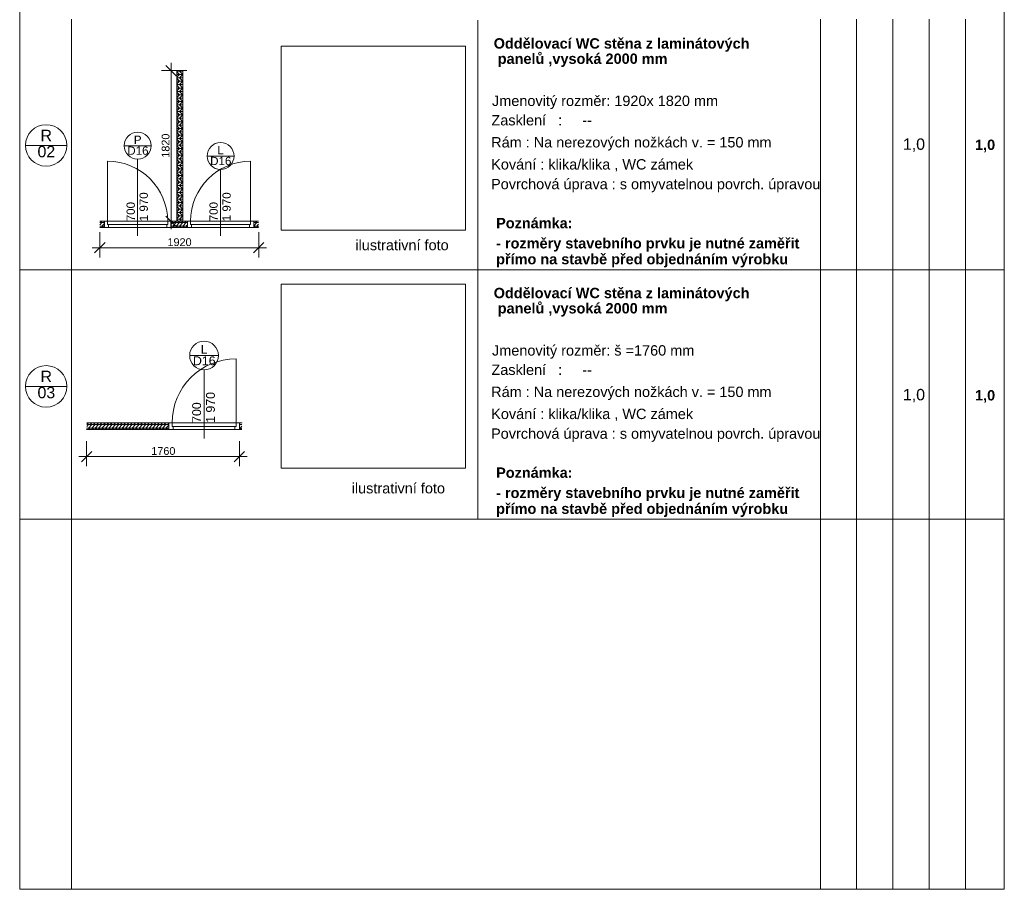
# Model space of a CAD drawing. Header units: millimetres. Extents: x 15381 to 191117, y -190522 to 367005.
# Tile 41 of 79: x 67117 to 86117, y 92233 to 109024. Entities that reach past the tile are written whole.
import ezdxf

# ---------------------------------------------------------------- set-up
doc = ezdxf.new("R2010")
doc.units = ezdxf.units.MM
doc.header["$MEASUREMENT"] = 0
doc.header["$XCLIPFRAME"] = 0
doc.linetypes.add('Wipeout_Contour', pattern=[1000, 0, -1000])
for name, color, linetype in [('Konstrukce - nosné', 7, 'Continuous'), ('Kresby a obrázky', 7, 'Continuous'), ('Kóty - SP', 7, 'Continuous'), ('Výplně – Řezové', 7, 'Continuous')]:
    doc.layers.add(name, color=color, linetype=linetype)
doc.styles.add('GENEROVANÝ_STYL_1', font='txt')
doc.styles.add('GENEROVANÝ_STYL_2', font='txt')
doc.styles.add('GENEROVANÝ_STYL_7', font='txt')
doc.dimstyles.new('GENEROVANÝ_STYL__15', dxfattribs={"dimtxt": 150, "dimasz": 190, "dimexe": 0.18, "dimexo": 300, "dimgap": 0, "dimtad": 1, "dimdec": 0, "dimzin": 0, "dimdsep": 46, "dimtxsty": 'GENEROVANÝ_STYL_7', "dimblk": 'ARROWHEAD_6', "dimblk1": 'ARROWHEAD_6', "dimblk2": 'ARROWHEAD_6', "dimcen": 0.09, "dimclrd": 154, "dimclre": 154, "dimclrt": 154, "dimazin": 0, "dimtfac": 1, "dimtdec": 4, "dimtmove": 0, "dimatfit": 3, "dimfxl": 1, "dimtolj": 1, "dimtzin": 0, "dimarcsym": 0})
doc.dimstyles.new('GENEROVANÝ_STYL__16', dxfattribs={"dimtxt": 150, "dimasz": 190, "dimexe": 0.18, "dimexo": 300, "dimgap": 0, "dimtad": 1, "dimtih": 1, "dimtoh": 1, "dimdec": 0, "dimzin": 0, "dimdsep": 46, "dimtxsty": 'GENEROVANÝ_STYL_7', "dimblk": 'ARROWHEAD_6', "dimblk1": 'ARROWHEAD_6', "dimblk2": 'ARROWHEAD_6', "dimcen": 0.09, "dimclrd": 154, "dimclre": 154, "dimclrt": 154, "dimazin": 0, "dimtfac": 1, "dimtdec": 4, "dimtmove": 0, "dimatfit": 3, "dimfxl": 1, "dimtolj": 1, "dimtzin": 0, "dimarcsym": 0})
picture_1 = doc.add_image_def('image9.jpg', size_in_pixel=(334, 365))
pattern_1 = [(0, (0, 0), (0, 64.999998), []), (45, (0, 0), (-130, 130), [91.92388, -91.92388]), (45, (65, 0), (-130, 130), [91.92388, -91.92388]), (45, (130, 0), (-130, 130), [91.92388, -91.92388]), (45, (195, 0), (-130, 130), [91.92388, -91.92388]), (315, (0, 0), (130, 130), [91.92388, -91.92388]), (315, (65, 0), (130, 130), [91.92388, -91.92388]), (315, (130, 0), (130, 130), [91.92388, -91.92388]), (315, (195, 0), (130, 130), [91.92388, -91.92388])]

# ---------------------------------------------------------------- blocks, each defined once
blk = doc.blocks.new('*D72')
at = {"layer": 'Kóty - SP', "color": 154, "linetype": 'Continuous', "lineweight": 13}
for p, q in [((70140, 107941), (69940, 108141)), ((70040, 108041), (70040, 108191)), ((70340, 108041), (69852, 108041)), ((70040, 105132), (70040, 108041)), ((70340, 105132), (69852, 105132)), ((69940, 105232), (70140, 105032)), ((70040, 104982), (70040, 105132))]:
    blk.add_line(p, q, dxfattribs=at)
at = {"layer": 'Kóty - SP', "color": 154, "lineweight": 13, "insert": (70010, 106359), "char_height": 150, "attachment_point": 7, "rotation": 90, "style": 'GENEROVANÝ_STYL_7'}
blk.add_mtext('\\A1;{\\pql;\\fArial|b0|i0|c0|p38;1820}', dxfattribs=at)
blk = doc.blocks.new('ARROWHEAD_6')
at = {"color": 0, "linetype": 'Continuous', "lineweight": 0}
for p, q in [((0, 0), (-1, 0)), ((-0.5, -0.5), (0.5, 0.5))]:
    blk.add_line(p, q, dxfattribs=at)
blk = doc.blocks.new('*D73')
at = {"layer": 'Kóty - SP', "color": 154, "linetype": 'Continuous', "lineweight": 13}
for p, q in [((68664, 104434), (68664, 104922)), ((71729, 104434), (71729, 104922)), ((68764, 104722), (68564, 104522)), ((71629, 104522), (71829, 104722)), ((68514, 104622), (68664, 104622)), ((68664, 104622), (71729, 104622)), ((71729, 104622), (71879, 104622))]:
    blk.add_line(p, q, dxfattribs=at)
at = {"layer": 'Kóty - SP', "color": 154, "lineweight": 13, "insert": (69969, 104652), "char_height": 150, "attachment_point": 7, "style": 'GENEROVANÝ_STYL_7'}
blk.add_mtext('\\A1;{\\pql;\\fArial|b0|i0|c0|p38;1920}', dxfattribs=at)
blk = doc.blocks.new('*D74')
at = {"layer": 'Kóty - SP', "color": 154, "linetype": 'Continuous', "lineweight": 13}
for p, q in [((68409, 100402), (68409, 100889)), ((71357, 100402), (71357, 100889)), ((68259, 100589), (68409, 100589)), ((68509, 100689), (68309, 100489)), ((68409, 100589), (71357, 100589)), ((71257, 100489), (71457, 100689)), ((71357, 100589), (71507, 100589))]:
    blk.add_line(p, q, dxfattribs=at)
at = {"layer": 'Kóty - SP', "color": 154, "lineweight": 13, "insert": (69656, 100619), "char_height": 150, "attachment_point": 7, "style": 'GENEROVANÝ_STYL_7'}
blk.add_mtext('\\A1;{\\pql;\\fArial|b0|i0|c0|p38;1760}', dxfattribs=at)

msp = doc.modelspace()

# ---------------------------------------------------------------- linework, layer by layer
at = {"color": 7, "linetype": 'Continuous', "lineweight": 20}
for p, q in [((67117.4, 119933.2), (67117.4, 92233.2)), ((86117.4, 92233.2), (86117.4, 119933.2)), ((68117.4, 109033.2), (68117.4, 100633.2)), ((75958.1, 109015.4), (75958.1, 99377.6)), ((82567.4, 109033.2), (82567.4, 100633.2)), ((83267.4, 109033.2), (83267.4, 100633.2)), ((83967.4, 109033.2), (83967.4, 100633.2)), ((84667.4, 109033.2), (84667.4, 100633.2)), ((85367.4, 109033.2), (85367.4, 100633.2)), ((68028, 106596.8), (67228, 106596.8)), ((86117.4, 104196.5), (67117.4, 104196.5)), ((68028, 101944), (67228, 101944)), ((68117.4, 100633.2), (68117.4, 92233.2)), ((82567.4, 100633.2), (82567.4, 92233.2)), ((83267.4, 100633.2), (83267.4, 92233.2)), ((83967.4, 100633.2), (83967.4, 92233.2)), ((84667.4, 100633.2), (84667.4, 92233.2)), ((85367.4, 100633.2), (85367.4, 92233.2)), ((86117.4, 99377.6), (67117.4, 99377.6)), ((67117.4, 92233.2), (86117.4, 92233.2))]:
    msp.add_line(p, q, dxfattribs=at)
for centre in [(67628, 106596.8), (67628, 101944)]:
    msp.add_circle(centre, 400, dxfattribs=at)
at = {"layer": 'Konstrukce - nosné', "color": 1, "linetype": 'Continuous', "lineweight": 18}
for p, q in [((69133.8, 106591.2), (69653.8, 106591.2)), ((69393.8, 106331.2), (69393.8, 104851.7)), ((70733.2, 106391.2), (71253.2, 106391.2)), ((70993.2, 106131.2), (70993.2, 104851.7)), ((70397.6, 102539.7), (70952, 102539.7)), ((70674.8, 102262.5), (70674.8, 100940.5))]:
    msp.add_line(p, q, dxfattribs=at)
for points in [[(69653.8, 106591.2, 1), (69133.8, 106591.2, 1)], [(71253.2, 106391.2, 1), (70733.2, 106391.2, 1)], [(70952, 102539.7, 1), (70397.6, 102539.7, 1)]]:
    msp.add_lwpolyline(points, format="xyb", close=True, dxfattribs=at)

# ---------------------------------------------------------------- texts
at = {"color": 7, "linetype": 'Continuous', "lineweight": 20, "char_height": 200, "attachment_point": 7, "line_spacing_factor": 0.884766, "style": 'GENEROVANÝ_STYL_2'}
for insert in [(76264, 108110.7), (76264, 103291.8)]:
    msp.add_mtext('\\A1;{\\pql;\\fArial|b1|i0|c238|p38;Oddělovací WC stěna z laminátových\\P\\pql;\\fArial|b1|i0|c238|p38; panelů ,vysok\\fArial|b1|i0|c238|p38;á\\fArial|b1|i0|c238|p38; 2000 mm}', dxfattribs=dict(at, insert=insert))
at = {"color": 7, "linetype": 'Continuous', "lineweight": 20}
for s, insert, char_height, attachment_point, style in [('\\A1;{\\pql;\\fArial|b0|i0|c238|p38;Jmenovitý rozměr\\fArial|b0|i0|c238|p38;: 1920x 1820 mm}', (76231.5, 107297.3), 200, 7, 'GENEROVANÝ_STYL_1'), ('\\A1;{\\pql;\\fArial|b0|i0|c238|p38;Zasklení  \\fArial|b0|i0|c238|p38;\\H0.996453x; :     --   }', (76220.2, 106980.3), 200, 7, 'GENEROVANÝ_STYL_1'), ('\\A1;{\\pql;\\fArial|b0|i0|c238|p38;R}', (67519.3, 106678.1), 220, 7, 'GENEROVANÝ_STYL_1'), ('\\A1;{\\pql;\\fArial|b0|i0|c238|p38;Rám\\fArial|b0|i0|c238|p38;\\H0.996453x; : Na nerezových nožkách v. = \\fArial|b0|i0|c238|p38;15\\fArial|b0|i0|c238|p38;0 mm  }', (76215.6, 106497), 200, 7, 'GENEROVANÝ_STYL_1'), ('\\A1;{\\pql;\\fArial|b0|i0|c238|p38;1\\fArial|b0|i0|c238|p38;,0}', (84160.3, 106470.5), 220, 7, 'GENEROVANÝ_STYL_1'), ('\\A1;{\\pql;\\fArial|b1|i0|c238|p38;1,0}', (85552.2, 106463.6), 200, 7, 'GENEROVANÝ_STYL_2'), ('\\A1;{\\pql;\\fArial|b0|i0|c238|p38;0\\fArial|b0|i0|c238|p38;2}', (67461, 106364.1), 220, 7, 'GENEROVANÝ_STYL_1'), ('\\A1;{\\pql;\\fArial|b0|i0|c238|p38;Kování\\fArial|b0|i0|c238|p38; : klika/klika , WC zámek}', (76215.6, 106094.3), 200, 7, 'GENEROVANÝ_STYL_1'), ('\\A1;{\\pql;\\fArial|b0|i0|c238|p38;Povrchová úprava : \\fArial|b0|i0|c238|p38;\\H0.996649x;s omyvatelnou povrch. úpravou\\fArial|b1|i0|c238|p38; }', (76213.5, 105690.8), 200, 7, 'GENEROVANÝ_STYL_1'), ('\\A1;{\\pql;\\fArial|b1|i0|c238|p38;Poznámka:}', (76311, 104994.8), 200, 7, 'GENEROVANÝ_STYL_2'), ('\\A1;{\\pqr;\\fArial|b0|i0|c238|p38;ilustrativní foto}', (75395.3, 104570), 200, 9, 'GENEROVANÝ_STYL_1'), ('\\A1;{\\pql;\\fArial|b0|i0|c238|p38;Jmenovitý rozměr: \\fArial|b0|i0|c238|p38;š =1760\\fArial|b0|i0|c238|p38; mm}', (76231.5, 102478.4), 200, 7, 'GENEROVANÝ_STYL_1'), ('\\A1;{\\pql;\\fArial|b0|i0|c238|p38;R}', (67519.3, 102025.4), 220, 7, 'GENEROVANÝ_STYL_1'), ('\\A1;{\\pql;\\fArial|b0|i0|c238|p38;Zasklení  \\fArial|b0|i0|c238|p38;\\H0.996453x; :     --   }', (76220.2, 102161.5), 200, 7, 'GENEROVANÝ_STYL_1'), ('\\A1;{\\pql;\\fArial|b0|i0|c238|p38;0\\fArial|b0|i0|c238|p38;3}', (67461, 101711.2), 220, 7, 'GENEROVANÝ_STYL_1'), ('\\A1;{\\pql;\\fArial|b0|i0|c238|p38;Rám\\fArial|b0|i0|c238|p38;\\H0.996453x; : Na nerezových nožkách v. = \\fArial|b0|i0|c238|p38;15\\fArial|b0|i0|c238|p38;0 mm  }', (76215.6, 101678.1), 200, 7, 'GENEROVANÝ_STYL_1'), ('\\A1;{\\pql;\\fArial|b0|i0|c238|p38;1\\fArial|b0|i0|c238|p38;,0}', (84160.3, 101633.8), 220, 7, 'GENEROVANÝ_STYL_1'), ('\\A1;{\\pql;\\fArial|b1|i0|c238|p38;1,0}', (85552.2, 101626.9), 200, 7, 'GENEROVANÝ_STYL_2'), ('\\A1;{\\pql;\\fArial|b0|i0|c238|p38;Kování\\fArial|b0|i0|c238|p38; : klika/klika , WC zámek}', (76215.6, 101275.5), 200, 7, 'GENEROVANÝ_STYL_1'), ('\\A1;{\\pql;\\fArial|b0|i0|c238|p38;Povrchová úprava : \\fArial|b0|i0|c238|p38;\\H0.996649x;s omyvatelnou povrch. úpravou\\fArial|b1|i0|c238|p38; }', (76213.5, 100872), 200, 7, 'GENEROVANÝ_STYL_1'), ('\\A1;{\\pql;\\fArial|b1|i0|c238|p38;Poznámka:}', (76311, 100175.9), 200, 7, 'GENEROVANÝ_STYL_2'), ('\\A1;{\\pqr;\\fArial|b0|i0|c238|p38;ilustrativní foto}', (75324.4, 99874.8), 200, 9, 'GENEROVANÝ_STYL_1')]:
    msp.add_mtext(s, dxfattribs=dict(at, insert=insert, char_height=char_height, attachment_point=attachment_point, style=style))
at = {"color": 7, "linetype": 'Continuous', "lineweight": 20, "char_height": 200, "width": 6114.341, "attachment_point": 7, "line_spacing_factor": 0.917839, "style": 'GENEROVANÝ_STYL_2'}
for insert in [(76311, 104241), (76311, 99422.1)]:
    msp.add_mtext('\\A1;{\\pql;\\fArial|b1|i0|c238|p38;- rozměry stavebního prvku je nutné zaměřit přímo\\fArial|b1|i0|c238|p38; na stavbě před objednáním výrobku}', dxfattribs=dict(at, insert=insert))
at = {"layer": 'Konstrukce - nosné', "color": 154, "linetype": 'Continuous', "lineweight": 13, "attachment_point": 4, "style": 'GENEROVANÝ_STYL_1'}
for s, insert, char_height in [('\\A1;{\\pql;\\pt0;\\fArial|b0|i0|c238|p38;P}', (69320.7, 106704.4), 160), ('\\A1;{\\pql;\\pt0;\\fArial|b0|i0|c238|p38;D16}', (69193.4, 106495.1), 160), ('\\A1;{\\pql;\\pt0;\\fArial|b0|i0|c238|p38;L}', (70932.5, 106504.3), 160), ('\\A1;{\\pql;\\pt0;\\fArial|b0|i0|c238|p38;D16}', (70792.8, 106295), 160), ('\\A1;{\\pql;\\pt0;\\fArial|b0|i0|c238|p38;L}', (70610.1, 102660.4), 170.588), ('\\A1;{\\pql;\\pt0;\\fArial|b0|i0|c238|p38;D16}', (70461.1, 102437.2), 170.588)]:
    msp.add_mtext(s, dxfattribs=dict(at, insert=insert, char_height=char_height))
at = {"layer": 'Konstrukce - nosné', "color": 154, "linetype": 'Continuous', "lineweight": 13, "rotation": 90, "style": 'GENEROVANÝ_STYL_1'}
for s, insert, char_height, attachment_point in [('\\A1;{\\pql;\\pt0;\\fArial|b0|i0|c238|p38;1\xa0970}', (69430.4, 105131.7), 160, 1), ('\\A1;{\\pql;\\pt0;\\fArial|b0|i0|c238|p38;1\xa0970}', (71029.7, 105131.7), 160, 1), ('\\A1;{\\pql;\\pt0;\\fArial|b0|i0|c238|p38;700}', (69341.6, 105131.7), 160, 7), ('\\A1;{\\pql;\\pt0;\\fArial|b0|i0|c238|p38;700}', (70940.9, 105131.7), 160, 7), ('\\A1;{\\pql;\\pt0;\\fArial|b0|i0|c238|p38;1\xa0970}', (70713.8, 101239), 170.588, 1), ('\\A1;{\\pql;\\pt0;\\fArial|b0|i0|c238|p38;700}', (70619.1, 101239), 170.588, 7)]:
    msp.add_mtext(s, dxfattribs=dict(at, insert=insert, char_height=char_height, attachment_point=attachment_point))

# ---------------------------------------------------------------- pictures from other files: only their frames are drawn
at = {"layer": 'Kresby a obrázky', "linetype": 'Continuous', "lineweight": 0}
image = msp.add_image(picture_1, insert=(72166.1, 104958.4), size_in_units=(3554.3, 3554.3), dxfattribs=at)
image.set_boundary_path([(-0.5, -0.5), (333.5, 364.5)])
image = msp.add_image(picture_1, insert=(72166.1, 100364.3), size_in_units=(3554.3, 3554.3), dxfattribs=at)
image.set_boundary_path([(-0.5, -0.5), (333.5, 364.5)])

# ---------------------------------------------------------------- wipeouts: each hides what was drawn before it
at = {"color": 254, "linetype": 'Wipeout_Contour', "lineweight": 0, "ltscale": 510537.644644}
msp.add_wipeout([(70148.4, 108041.3), (70148.4, 105131.7), (70268.4, 105131.7), (70268.4, 108041.3)], dxfattribs=at).dxf.layer = 'Výplně – Řezové'
at = {"color": 254, "linetype": 'Wipeout_Contour', "lineweight": 0, "ltscale": 502170.658844}
msp.add_wipeout([(68663.7, 105011.7), (68753.8, 105011.7), (68753.8, 105131.7), (68663.7, 105131.7)], dxfattribs=at).dxf.layer = 'Výplně – Řezové'
at = {"color": 254, "linetype": 'Wipeout_Contour', "lineweight": 0, "ltscale": 508774.651013}
msp.add_wipeout([(71633.2, 105011.7), (71728.8, 105011.7), (71728.8, 105131.7), (71633.2, 105131.7)], dxfattribs=at).dxf.layer = 'Výplně – Řezové'
at = {"color": 254, "linetype": 'Wipeout_Contour', "lineweight": 0, "ltscale": 490316.524318}
msp.add_wipeout([(68411.5, 101239), (68409.2, 101111.1), (69992.4, 101111.1), (69992.4, 101239)], dxfattribs=at).dxf.layer = 'Výplně – Řezové'
at = {"color": 254, "linetype": 'Wipeout_Contour', "lineweight": 0, "ltscale": 495284.473254}
msp.add_wipeout([(71357.1, 101239), (71357.1, 101111.1), (71404.2, 101111.1), (71406.5, 101239)], dxfattribs=at).dxf.layer = 'Výplně – Řezové'

# ---------------------------------------------------------------- next in the draw order: hatches: boundary and pattern name
at = {"layer": 'Výplně – Řezové', "linetype": 'Continuous', "lineweight": 20, "true_color": 0xffaaaa}
h = msp.add_hatch(dxfattribs=at)
h.set_pattern_fill('Dřevo___dřevotříska_0001', color=21, style=0, pattern_type=2)
h.set_pattern_definition(pattern_1)
h.paths.add_polyline_path([(70148.4, 108041.3), (70148.4, 105131.7), (70268.4, 105131.7), (70268.4, 108041.3)])
h = msp.add_hatch(dxfattribs=at)
h.set_pattern_fill('Dřevo___dřevotříska_0001', color=21, style=0, pattern_type=2)
h.set_pattern_definition(pattern_1)
h.paths.add_polyline_path([(68663.7, 105011.7), (68753.8, 105011.7), (68753.8, 105131.7), (68663.7, 105131.7)])
h = msp.add_hatch(dxfattribs=at)
h.set_pattern_fill('Dřevo___dřevotříska_0001', color=21, style=0, pattern_type=2)
h.set_pattern_definition(pattern_1)
h.paths.add_polyline_path([(71633.2, 105011.7), (71728.8, 105011.7), (71728.8, 105131.7), (71633.2, 105131.7)])
h = msp.add_hatch(dxfattribs=at)
h.set_pattern_fill('Dřevo___dřevotříska_0001', color=21, style=0, pattern_type=2)
h.set_pattern_definition(pattern_1)
h.paths.add_polyline_path([(68411.5, 101239), (68409.2, 101111.1), (69992.4, 101111.1), (69992.4, 101239)])
h = msp.add_hatch(dxfattribs=at)
h.set_pattern_fill('Dřevo___dřevotříska_0001', color=21, style=0, pattern_type=2)
h.set_pattern_definition(pattern_1)
h.paths.add_polyline_path([(71357.1, 101239), (71357.1, 101111.1), (71404.2, 101111.1), (71406.5, 101239)])

# ---------------------------------------------------------------- next in the draw order: linework, layer by layer
at = {"layer": 'Konstrukce - nosné', "color": 1, "linetype": 'Continuous', "lineweight": 18}
for p, q in [((68814.6, 105131.7), (68814.6, 106290.1)), ((71572.4, 105131.7), (71572.4, 106290.1)), ((68753.8, 105131.7), (68753.8, 105011.7)), ((68753.8, 105011.7), (68753.8, 105131.7)), ((68753.8, 105131.7), (68814.6, 105131.7)), ((68753.8, 105131.7), (68753.8, 105011.7)), ((68753.8, 105131.7), (68753.8, 105011.7)), ((68814.6, 105131.7), (68814.6, 105067.7)), ((68814.6, 105131.7), (68814.6, 105067.7)), ((71633.2, 105131.7), (71572.4, 105131.7)), ((71572.4, 105131.7), (71572.4, 105067.7)), ((71572.4, 105131.7), (71572.4, 105067.7)), ((71633.2, 105011.7), (71633.2, 105131.7)), ((71633.2, 105011.7), (71633.2, 105131.7)), ((71633.2, 105011.7), (71633.2, 105131.7)), ((71633.2, 105011.7), (71633.2, 105131.7)), ((68833.8, 105011.7), (68753.8, 105011.7)), ((68814.6, 105067.7), (68833.8, 105067.7)), ((68833.8, 105067.7), (68833.8, 105011.7)), ((71572.4, 105067.7), (71553.2, 105067.7)), ((71553.2, 105067.7), (71553.2, 105011.7)), ((71553.2, 105011.7), (71633.2, 105011.7)), ((71292.3, 101239), (71292.3, 102474.1)), ((69992.4, 101239), (69992.4, 101111.1)), ((69992.4, 101239), (71357.1, 101239)), ((70057.2, 101239), (69992.4, 101239)), ((69992.4, 101239), (69992.4, 101111.1)), ((69992.4, 101239), (69992.4, 101111.1)), ((69992.4, 101239), (69992.4, 101111.1)), ((69992.4, 101111.1), (71357.1, 101111.1)), ((69992.4, 101111.1), (70077.7, 101111.1)), ((70057.2, 101170.8), (70057.2, 101239)), ((70057.2, 101239), (71292.3, 101239)), ((70057.2, 101170.8), (70057.2, 101239)), ((70077.7, 101170.8), (70057.2, 101170.8)), ((71292.3, 101170.8), (70057.2, 101170.8)), ((70077.7, 101111.1), (70077.7, 101170.8)), ((71292.3, 101170.8), (71271.8, 101170.8)), ((71271.8, 101170.8), (71271.8, 101111.1)), ((71271.8, 101111.1), (71357.1, 101111.1)), ((71357.1, 101239), (71292.3, 101239)), ((71292.3, 101239), (71292.3, 101170.8)), ((71292.3, 101239), (71292.3, 101170.8)), ((71357.1, 101239), (71357.1, 101111.1)), ((71357.1, 101111.1), (71357.1, 101239)), ((71357.1, 101239), (71357.1, 101111.1)), ((71357.1, 101239), (71357.1, 101111.1))]:
    msp.add_line(p, q, dxfattribs=at)
for points in [[(70148.4, 108041.3), (70148.4, 105131.7)], [(70268.4, 105131.7), (70268.4, 108041.3)], [(68753.8, 105131.7), (68663.7, 105131.7)], [(71728.8, 105131.7), (71633.2, 105131.7)], [(68663.7, 105011.7), (68753.8, 105011.7)], [(71633.2, 105011.7), (71728.8, 105011.7)], [(68409.2, 101111.1), (69992.4, 101111.1)], [(69992.4, 101239), (68411.5, 101239)], [(71406.5, 101239), (71357.1, 101239)], [(71357.1, 101111.1), (71404.2, 101111.1)]]:
    msp.add_lwpolyline(points, dxfattribs=at)
msp.add_arc((71292.3, 101239), 1235.1, 90, 180, dxfattribs=at)

# ---------------------------------------------------------------- next in the draw order: dimensions: what is measured, and where the dimension line sits
at = {"layer": 'Kóty - SP', "color": 154, "linetype": 'Continuous', "lineweight": 13}
dim = msp.add_linear_dim(base=(71357.1, 100589.3), p1=(68409.2, 101111.1), p2=(71357.1, 101111.1), text='1760', dimstyle='GENEROVANÝ_STYL__16', dxfattribs=at)
dim.commit()
dim.dimension.update_dxf_attribs({"geometry": '*D74', "text_midpoint": (69884.2, 100694.3), "dimtype": 160})

# ---------------------------------------------------------------- next in the draw order: wipeouts: each hides what was drawn before it
at = {"color": 254, "linetype": 'Wipeout_Contour', "lineweight": 0, "ltscale": 505445.680944}
msp.add_wipeout([(70353.2, 105131.7), (70033.8, 105131.7), (70033.8, 105011.7), (70353.2, 105011.7)], dxfattribs=at).dxf.layer = 'Výplně – Řezové'

# ---------------------------------------------------------------- next in the draw order: hatches: boundary and pattern name
at = {"layer": 'Výplně – Řezové', "linetype": 'Continuous', "lineweight": 20, "true_color": 0xffaaaa}
h = msp.add_hatch(dxfattribs=at)
h.set_pattern_fill('Dřevo___dřevotříska_0001', color=21, style=0, pattern_type=2)
h.set_pattern_definition(pattern_1)
h.paths.add_polyline_path([(70353.2, 105131.7), (70033.8, 105131.7), (70033.8, 105011.7), (70353.2, 105011.7)])

# ---------------------------------------------------------------- next in the draw order: linework, layer by layer
at = {"layer": 'Konstrukce - nosné', "color": 1, "linetype": 'Continuous', "lineweight": 18}
for p, q in [((70033.8, 105131.7), (68753.8, 105131.7)), ((69973, 105131.7), (68814.6, 105131.7)), ((69973, 105067.7), (69973, 105131.7)), ((69973, 105131.7), (70033.8, 105131.7)), ((69973, 105067.7), (69973, 105131.7)), ((70033.8, 105131.7), (70033.8, 105011.7)), ((70033.8, 105131.7), (70033.8, 105011.7)), ((70033.8, 105131.7), (70033.8, 105011.7)), ((70033.8, 105131.7), (70033.8, 105011.7)), ((70353.2, 105011.7), (70353.2, 105131.7)), ((70353.2, 105131.7), (71633.2, 105131.7)), ((70414, 105131.7), (70353.2, 105131.7)), ((70353.2, 105131.7), (70353.2, 105011.7)), ((70353.2, 105011.7), (70353.2, 105131.7)), ((70353.2, 105011.7), (70353.2, 105131.7)), ((70414, 105067.7), (70414, 105131.7)), ((70414, 105131.7), (71572.4, 105131.7)), ((70414, 105067.7), (70414, 105131.7)), ((70033.8, 105011.7), (68753.8, 105011.7)), ((68814.6, 105067.7), (69973, 105067.7)), ((69953.8, 105011.7), (69953.8, 105067.7)), ((69953.8, 105067.7), (69973, 105067.7)), ((70033.8, 105011.7), (69953.8, 105011.7)), ((70353.2, 105011.7), (71633.2, 105011.7)), ((70353.2, 105011.7), (70433.2, 105011.7)), ((70433.2, 105067.7), (70414, 105067.7)), ((71572.4, 105067.7), (70414, 105067.7)), ((70433.2, 105011.7), (70433.2, 105067.7))]:
    msp.add_line(p, q, dxfattribs=at)
for points in [[(70148.4, 105131.7), (70033.8, 105131.7)], [(70353.2, 105131.7), (70268.4, 105131.7)], [(70033.8, 105011.7), (70353.2, 105011.7)]]:
    msp.add_lwpolyline(points, dxfattribs=at)
for centre, start, end in [((68814.6, 105131.7), 0, 90), ((71572.4, 105131.7), 90, 180)]:
    msp.add_arc(centre, 1158.4, start, end, dxfattribs=at)

# ---------------------------------------------------------------- next in the draw order: dimensions: what is measured, and where the dimension line sits
at = {"layer": 'Kóty - SP', "color": 154, "linetype": 'Continuous', "lineweight": 13}
dim = msp.add_linear_dim(base=(70039.7, 108041.3), p1=(70148.4, 105131.7), p2=(70148.4, 108041.3), angle=90, text='1820', dimstyle='GENEROVANÝ_STYL__15', dxfattribs=at)
dim.commit()
dim.dimension.update_dxf_attribs({"geometry": '*D72', "text_midpoint": (69934.7, 106587.5), "dimtype": 160, "text_rotation": 90})
dim = msp.add_linear_dim(base=(71728.8, 104621.8), p1=(68663.7, 105011.7), p2=(71728.8, 105011.7), text='1920', dimstyle='GENEROVANÝ_STYL__16', dxfattribs=at)
dim.commit()
dim.dimension.update_dxf_attribs({"geometry": '*D73', "text_midpoint": (70197.3, 104726.8), "dimtype": 160})

doc.saveas('drawing.dxf')
